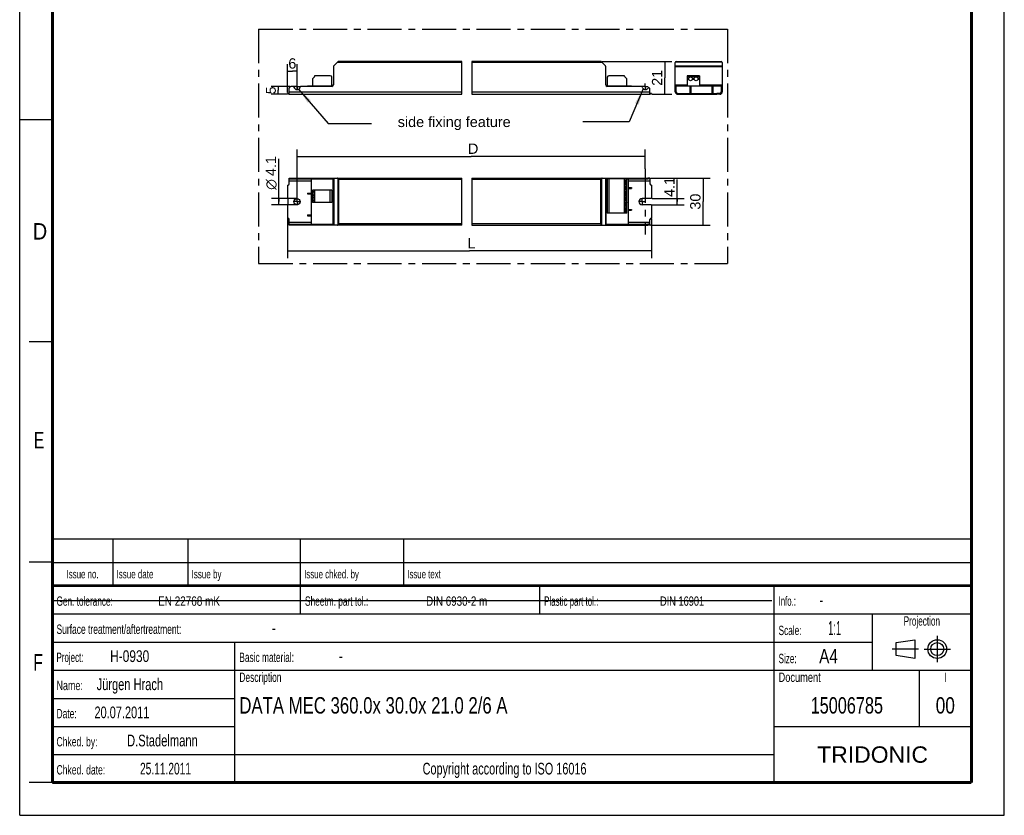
# Model space of a CAD drawing. Header units: millimetres. Extents: x 0 to 210, y 0 to 297.
# Tile 1 of 2: x 0 to 210, y 0 to 170. Entities that reach past the tile are written whole.
import ezdxf
from ezdxf.enums import TextEntityAlignment as Align

# ---------------------------------------------------------------- set-up
doc = ezdxf.new("R2010")
doc.units = ezdxf.units.MM
doc.header["$LTSCALE"] = 19.36
doc.linetypes.add('CENTER', pattern=[0.6, 0.375, -0.075, 0.075, -0.075])
doc.layers.get('0').update_dxf_attribs({"linetype": 'CONTINUOUS'})
for name, color, linetype in [('DEFAULT_1', 7, 'CENTER'), ('Z_AXIS', 7, 'CONTINUOUS'), ('Z_DIM_2D', 7, 'CONTINUOUS'), ('Z_NOTICE', 7, 'CONTINUOUS')]:
    doc.layers.add(name, color=color, linetype=linetype)
doc.styles.get("Standard").update_dxf_attribs({"font": 'txt', "width": 0.7})
doc.styles.add('TEXTSTYLE_2', font='txt', dxfattribs={"width": 0.75})
doc.styles.add('TEXTSTYLE_3', font='helveticaneueltw1g-ltcn.otf')
doc.styles.add('TEXTSTYLE_4', font='gdt', dxfattribs={"width": 0.7})
doc.styles.add('TEXTSTYLE_5', font='arial.ttf')
doc.dimstyles.new('DIMSTYLE_1', dxfattribs={"dimtxt": 2.2, "dimasz": 3.5, "dimexe": 0.18, "dimexo": 0.0625, "dimgap": 0.09, "dimtad": 1, "dimdec": 1, "dimlfac": 3, "dimdsep": 46, "dimtxsty": 'TEXTSTYLE_3', "dimblk": '_FILLED', "dimblk1": '_FILLED', "dimblk2": '_FILLED', "dimcen": 0.09, "dimclrt": 5, "dimadec": 0, "dimazin": 0, "dimtp": 0.1, "dimtm": 0.1, "dimtfac": 1, "dimtdec": 1, "dimtofl": 0, "dimtmove": 0, "dimatfit": 3, "dimldrblk": '_FILLED', "dimfxl": 1, "dimtolj": 1, "dimarcsym": 0})
doc.dimstyles.new('DIMSTYLE_2', dxfattribs={"dimtxt": 2.2, "dimasz": 3.5, "dimexe": 0.18, "dimexo": 0.0625, "dimgap": 0.09, "dimtad": 1, "dimdec": 1, "dimlfac": 3, "dimdsep": 46, "dimtxsty": 'TEXTSTYLE_3', "dimblk": '_FILLED', "dimblk1": '_FILLED', "dimblk2": '_FILLED', "dimcen": 0.09, "dimclrt": 5, "dimadec": 0, "dimazin": 0, "dimtp": 0.5, "dimtm": 0.5, "dimtfac": 1, "dimtdec": 1, "dimtofl": 0, "dimtmove": 0, "dimatfit": 3, "dimldrblk": '_FILLED', "dimfxl": 1, "dimtolj": 1, "dimarcsym": 0})
doc.dimstyles.new('DIMSTYLE_3', dxfattribs={"dimtxt": 2.2, "dimasz": 3.5, "dimexe": 0.18, "dimexo": 0.0625, "dimgap": 0.09, "dimtad": 1, "dimdec": 1, "dimlfac": 3, "dimdsep": 46, "dimtxsty": 'TEXTSTYLE_3', "dimblk": '_FILLED', "dimblk1": '_FILLED', "dimblk2": '_FILLED', "dimcen": 0.09, "dimclrt": 5, "dimadec": 0, "dimazin": 0, "dimtp": 0.2, "dimtm": 0.2, "dimtfac": 1, "dimtdec": 1, "dimtofl": 0, "dimtmove": 0, "dimatfit": 3, "dimldrblk": '_FILLED', "dimfxl": 1, "dimtolj": 1, "dimarcsym": 0})
doc.dimstyles.new('DIMSTYLE_4', dxfattribs={"dimtxt": 2.1, "dimasz": 3.5, "dimexe": 0.18, "dimexo": 0.0625, "dimgap": 0.09, "dimtad": 1, "dimdec": 1, "dimlfac": 3, "dimdsep": 46, "dimtxsty": 'TEXTSTYLE_3', "dimblk": '_FILLED', "dimblk1": '_FILLED', "dimblk2": '_FILLED', "dimcen": 0.09, "dimclrt": 5, "dimadec": 0, "dimazin": 0, "dimtp": 0.1, "dimtm": 0.1, "dimtfac": 1, "dimtdec": 1, "dimtofl": 0, "dimtmove": 0, "dimatfit": 3, "dimldrblk": '_FILLED', "dimfxl": 1, "dimtolj": 1, "dimarcsym": 0})
doc.dimstyles.get("Standard").update_dxf_attribs({"dimtxt": 3.5, "dimasz": 3.5, "dimexe": 0.18, "dimexo": 0.0625, "dimgap": 0.09, "dimtad": 1, "dimdec": 1, "dimdsep": 46, "dimtxsty": 'STANDARD', "dimblk": '_FILLED', "dimblk1": '_FILLED', "dimblk2": '_FILLED', "dimcen": 0.09, "dimclrt": 5, "dimadec": 0, "dimazin": 0, "dimtol": 1, "dimtp": 0.1, "dimtm": 0.1, "dimtfac": 1, "dimtdec": 1, "dimtofl": 0, "dimtmove": 0, "dimatfit": 3, "dimldrblk": '_FILLED', "dimfxl": 1, "dimtolj": 1, "dimarcsym": 0})

# ---------------------------------------------------------------- blocks, each defined once
blk = doc.blocks.new('SYMBOL_2_BL0', base_point=(192.31, 35.47))
at = {"color": 2, "linetype": 'CONTINUOUS'}
for p, q in [((186.91, 36.87), (190.91, 37.47)), ((186.91, 34.07), (186.91, 36.87)), ((190.91, 37.47), (190.91, 33.47)), ((190.91, 33.47), (186.91, 34.07))]:
    blk.add_line(p, q, dxfattribs=at)
for radius in [2, 1.4]:
    blk.add_circle((195.71, 35.47), radius, dxfattribs=at)
at = {"layer": 'DEFAULT_1', "color": 2, "linetype": 'CENTER'}
for p, q in [((195.71, 38.27), (195.71, 32.67)), ((191.71, 35.47), (186.11, 35.47)), ((192.91, 35.47), (198.5, 35.47))]:
    blk.add_line(p, q, dxfattribs=at)
blk = doc.blocks.new('*D0')
at = {"layer": 'Z_DIM_2D', "color": 2, "linetype": 'CONTINUOUS'}
for p, q in [((140.21, 130.94), (140.21, 135.64)), ((134.86, 131.62), (141.71, 131.62)), ((134.88, 130.26), (141.71, 130.26)), ((140.21, 131.62), (140.21, 130.94)), ((140.21, 130.26), (140.21, 130.94))]:
    blk.add_line(p, q, dxfattribs=at)
at = {"layer": 'Z_DIM_2D', "color": 5, "linetype": 'CONTINUOUS', "style": 'TEXTSTYLE_3'}
blk.add_text('4.1', height=2.2, rotation=90, dxfattribs=at).set_placement((139.66, 131.94))
blk = doc.blocks.new('_FILLED')
at = {"color": 0, "linetype": 'BYBLOCK'}
blk.add_solid([(0, 0), (-1, 0.125), (-1, -0.125)], dxfattribs=at)
blk = doc.blocks.new('_NONE')
blk = doc.blocks.new('*D1')
at = {"layer": 'Z_DIM_2D', "color": 2, "linetype": 'CONTINUOUS'}
for p, q in [((55.24, 130.94), (55.24, 140.09)), ((59.15, 131.62), (53.74, 131.62)), ((59.15, 130.26), (53.74, 130.26)), ((55.24, 131.62), (55.24, 130.94)), ((55.24, 130.26), (55.24, 130.94))]:
    blk.add_line(p, q, dxfattribs=at)
at = {"layer": 'Z_DIM_2D', "color": 5, "linetype": 'CONTINUOUS'}
for s, style, p in [('4.1', 'TEXTSTYLE_3', (54.69, 136.39)), ('n', 'TEXTSTYLE_4', (54.69, 133.46))]:
    blk.add_text(s, height=2.2, rotation=90, dxfattribs=dict(at, style=style)).set_placement(p)
blk = doc.blocks.new('*D2')
at = {"layer": 'Z_DIM_2D', "color": 2, "linetype": 'CONTINUOUS'}
for p, q in [((59.15, 141.14), (59.15, 142.09)), ((59.15, 131.72), (59.15, 141.14)), ((133.42, 141.14), (133.42, 142.09)), ((133.42, 137.92), (133.42, 141.14)), ((59.15, 140.59), (96.29, 140.59)), ((133.42, 140.59), (96.29, 140.59))]:
    blk.add_line(p, q, dxfattribs=at)
at = {"layer": 'Z_DIM_2D', "color": 5, "linetype": 'CONTINUOUS', "style": 'TEXTSTYLE_3'}
blk.add_text(' D', height=2.2, dxfattribs=at).set_placement((96.29, 141.14), align=Align.CENTER)
blk = doc.blocks.new('*D3')
at = {"layer": 'Z_DIM_2D', "color": 2, "linetype": 'CONTINUOUS'}
for p, q in [((124.2, 160.86), (139.09, 160.86)), ((137.59, 160.86), (137.59, 157.36)), ((137.59, 153.86), (137.59, 157.36)), ((134.89, 153.86), (139.09, 153.86))]:
    blk.add_line(p, q, dxfattribs=at)
at = {"layer": 'Z_DIM_2D', "color": 5, "linetype": 'CONTINUOUS', "style": 'TEXTSTYLE_3'}
blk.add_text('21', height=2.2, rotation=90, dxfattribs=at).set_placement((137.04, 157.36), align=Align.CENTER)
blk = doc.blocks.new('*D4')
at = {"layer": 'Z_DIM_2D', "color": 2, "linetype": 'CONTINUOUS'}
for p, q in [((57.15, 154.21), (57.15, 160.28)), ((59.15, 154.86), (59.15, 160.28)), ((57.15, 158.78), (58.15, 158.78)), ((59.15, 158.78), (58.15, 158.78))]:
    blk.add_line(p, q, dxfattribs=at)
at = {"layer": 'Z_DIM_2D', "color": 5, "linetype": 'CONTINUOUS', "style": 'TEXTSTYLE_3'}
blk.add_text('6', height=2.2, dxfattribs=at).set_placement((58.15, 159.33), align=Align.CENTER)
blk = doc.blocks.new('*D5')
at = {"layer": 'Z_DIM_2D', "color": 2, "linetype": 'CONTINUOUS'}
for p, q in [((57.15, 127.34), (57.15, 120.96)), ((134.76, 127.3), (134.76, 120.96)), ((57.15, 120.96), (57.15, 118.91)), ((57.15, 120.41), (95.95, 120.41)), ((134.76, 120.41), (95.95, 120.41)), ((134.76, 120.96), (134.76, 118.91))]:
    blk.add_line(p, q, dxfattribs=at)
at = {"layer": 'Z_DIM_2D', "color": 5, "linetype": 'CONTINUOUS', "style": 'TEXTSTYLE_3'}
blk.add_text(' L', height=2.2, dxfattribs=at).set_placement((95.95, 120.96), align=Align.CENTER)
blk = doc.blocks.new('*D6')
at = {"layer": 'Z_DIM_2D', "color": 2, "linetype": 'CONTINUOUS'}
for p, q in [((134.55, 135.94), (147.25, 135.94)), ((145.75, 135.94), (145.75, 130.94)), ((145.75, 125.94), (145.75, 130.94)), ((134.56, 125.94), (147.25, 125.94))]:
    blk.add_line(p, q, dxfattribs=at)
at = {"layer": 'Z_DIM_2D', "color": 5, "linetype": 'CONTINUOUS', "style": 'TEXTSTYLE_3'}
blk.add_text('30', height=2.2, rotation=90, dxfattribs=at).set_placement((145.2, 130.94), align=Align.CENTER)
blk = doc.blocks.new('*D7')
at = {"layer": 'Z_DIM_2D', "color": 2, "linetype": 'CONTINUOUS'}
for p, q in [((57.61, 155.53), (53.65, 155.53)), ((55.15, 155.53), (55.15, 154.69)), ((57.01, 153.86), (53.65, 153.86)), ((55.15, 153.86), (55.15, 154.69))]:
    blk.add_line(p, q, dxfattribs=at)
at = {"layer": 'Z_DIM_2D', "color": 5, "linetype": 'CONTINUOUS', "style": 'TEXTSTYLE_3'}
blk.add_text('5', height=2.1, rotation=90, dxfattribs=at).set_placement((54.62, 154.69), align=Align.CENTER)

msp = doc.modelspace()

# ---------------------------------------------------------------- linework, layer by layer
at = {"color": 2, "linetype": 'CONTINUOUS'}
for p, q in [((0, 0), (0, 297)), ((210, 0), (210, 297)), ((94.3, 153.862), (94.3, 160.862)), ((96.411, 160.862), (96.411, 153.862)), ((0, 148.5), (7, 148.5)), ((94.3, 125.939), (94.3, 135.939)), ((96.411, 135.939), (96.411, 125.939)), ((7, 101), (2, 101)), ((6.914, 48.96), (6.914, 58.96)), ((6.914, 58.96), (202.914, 58.96)), ((19.914, 48.96), (19.914, 58.96)), ((35.914, 48.96), (35.914, 58.96)), ((59.914, 48.96), (59.914, 58.96)), ((81.914, 48.96), (81.914, 58.96)), ((202.914, 48.96), (202.914, 58.96)), ((7, 54), (2, 54)), ((6.914, 53.96), (202.914, 53.96)), ((6.914, 6.96), (6.914, 48.96)), ((6.914, 48.96), (202.914, 48.96)), ((6.914, 48.96), (202.914, 48.96)), ((59.914, 42.96), (59.914, 48.96)), ((110.914, 42.96), (110.914, 48.96)), ((160.914, 6.96), (160.914, 48.96)), ((202.914, 6.96), (202.914, 48.96)), ((6.914, 42.96), (202.914, 42.96)), ((181.914, 30.96), (181.914, 42.96)), ((6.914, 36.96), (181.914, 36.96)), ((45.914, 6.96), (45.914, 36.96)), ((6.914, 30.96), (202.914, 30.96)), ((191.914, 18.96), (191.914, 30.96)), ((6.914, 24.96), (45.914, 24.96)), ((6.914, 18.96), (45.914, 18.96)), ((160.914, 18.96), (202.914, 18.96)), ((6.914, 12.96), (160.914, 12.96)), ((7, 7), (2, 7)), ((6.914, 6.96), (202.914, 6.96)), ((0, 0), (210, 0))]:
    msp.add_line(p, q, dxfattribs=at)
at = {"color": 7, "linetype": 'CONTINUOUS'}
for p, q in [((66.917, 159.765), (66.917, 155.862)), ((66.986, 159.93), (67.849, 160.793)), ((94.3, 160.862), (68.014, 160.862)), ((123.894, 160.862), (96.411, 160.862)), ((124.059, 160.793), (124.922, 159.93)), ((124.991, 155.862), (124.991, 159.765)), ((139.834, 154.395), (139.834, 160.628)), ((140.067, 160.862), (149.6, 160.862)), ((149.834, 160.628), (149.834, 154.395)), ((58.334, 155.528), (57.817, 155.528)), ((66.584, 155.528), (59.967, 155.528)), ((61.401, 155.562), (61.401, 155.528)), ((61.467, 155.628), (62.151, 155.628)), ((62.151, 155.678), (62.151, 155.528)), ((62.151, 155.678), (66.862, 155.678)), ((125.046, 155.678), (129.757, 155.678)), ((132.608, 155.528), (125.324, 155.528)), ((129.757, 155.678), (129.757, 155.528)), ((129.757, 155.628), (130.441, 155.628)), ((130.507, 155.528), (130.507, 155.562)), ((139.834, 155.528), (140, 155.528)), ((140, 154.395), (140, 155.678)), ((140, 155.678), (149.667, 155.678)), ((143, 155.628), (143.167, 155.628)), ((143, 154.028), (143, 155.628)), ((143.167, 155.628), (143.167, 154.028)), ((147.667, 155.628), (147.834, 155.628)), ((147.667, 154.028), (147.667, 155.628)), ((147.834, 155.628), (147.834, 154.028)), ((149.667, 154.395), (149.667, 155.678)), ((149.667, 155.528), (149.834, 155.528)), ((57.484, 153.862), (57.484, 155.195)), ((57.484, 153.862), (94.3, 153.862)), ((96.411, 153.862), (134.424, 153.862)), ((134.424, 153.862), (134.424, 154.951)), ((140.367, 154.028), (141, 154.028)), ((140.367, 153.862), (141, 153.862)), ((149.3, 154.028), (148.667, 154.028)), ((149.3, 153.862), (148.667, 153.862)), ((57.484, 134.772), (57.484, 135.939)), ((57.484, 135.939), (94.3, 135.939)), ((57.484, 135.772), (66.862, 135.772)), ((62.151, 135.772), (62.151, 126.105)), ((66.862, 126.105), (66.862, 135.772)), ((66.917, 135.939), (66.917, 125.939)), ((96.411, 135.939), (133.947, 135.939)), ((124.991, 135.939), (124.991, 125.939)), ((125.046, 135.772), (125.324, 135.772)), ((125.046, 135.772), (125.046, 126.105)), ((129.757, 135.772), (133.947, 135.772)), ((129.757, 135.772), (129.757, 126.105)), ((134.424, 135.772), (134.424, 134.772)), ((61.401, 132.772), (61.401, 132.605)), ((61.401, 132.772), (62.151, 132.772)), ((61.401, 132.605), (62.151, 132.605)), ((129.757, 133.939), (130.507, 133.939)), ((129.757, 133.772), (130.507, 133.772)), ((130.507, 133.939), (130.507, 133.772)), ((61.401, 128.105), (61.401, 127.939)), ((61.401, 128.105), (62.151, 128.105)), ((129.757, 129.272), (130.507, 129.272)), ((129.757, 129.105), (130.507, 129.105)), ((130.507, 129.272), (130.507, 129.105)), ((57.484, 125.939), (57.484, 127.105)), ((57.484, 126.105), (66.862, 126.105)), ((61.401, 127.939), (62.151, 127.939)), ((125.046, 126.105), (133.947, 126.105)), ((134.424, 126.105), (134.424, 127.105)), ((94.3, 125.939), (57.484, 125.939)), ((96.411, 125.939), (133.947, 125.939)), ((7.1, 45.829), (160.431, 45.819))]:
    msp.add_line(p, q, dxfattribs=at)
at = {"color": 9, "linetype": 'CONTINUOUS'}
for p, q in [((94.3, 160.628), (67.684, 160.628)), ((124.224, 160.628), (96.411, 160.628)), ((139.834, 159.93), (149.834, 159.93)), ((139.834, 159.765), (149.834, 159.765)), ((139.902, 160.793), (149.765, 160.793)), ((139.834, 155.862), (142.384, 155.862)), ((143, 155.562), (143.167, 155.562)), ((145.017, 155.862), (149.834, 155.862)), ((147.667, 155.562), (147.834, 155.562)), ((57.484, 154.395), (94.3, 154.395)), ((96.411, 154.395), (134.424, 154.395)), ((139.834, 155.195), (140, 155.195)), ((149.667, 155.195), (149.834, 155.195)), ((57.484, 135.405), (62.151, 135.405)), ((57.817, 135.939), (57.817, 135.772)), ((58.334, 135.772), (58.334, 135.939)), ((58.498, 135.772), (58.498, 135.939)), ((59.804, 135.939), (59.804, 135.772)), ((59.967, 135.939), (59.967, 135.772)), ((66.584, 135.939), (66.584, 135.772)), ((66.986, 135.939), (66.986, 125.939)), ((67.849, 135.87), (67.849, 126.007)), ((68.014, 135.705), (68.014, 126.172)), ((68.014, 135.705), (94.3, 135.705)), ((96.411, 135.705), (123.894, 135.705)), ((123.894, 135.705), (123.894, 126.172)), ((124.059, 135.87), (124.059, 126.007)), ((124.922, 135.939), (124.922, 125.939)), ((125.324, 135.789), (125.324, 135.939)), ((129.757, 135.405), (134.424, 135.405)), ((132.608, 135.772), (132.608, 135.939)), ((132.771, 135.772), (132.771, 135.939)), ((61.467, 132.772), (61.467, 132.605)), ((130.441, 133.939), (130.441, 133.772)), ((61.467, 128.105), (61.467, 127.939)), ((130.441, 129.272), (130.441, 129.105)), ((62.151, 126.472), (57.484, 126.472)), ((57.817, 126.105), (57.817, 125.939)), ((58.334, 125.939), (58.334, 126.105)), ((58.498, 125.939), (58.498, 126.105)), ((59.804, 126.105), (59.804, 125.939)), ((59.967, 126.105), (59.967, 125.939)), ((66.584, 126.105), (66.584, 125.939)), ((94.3, 126.172), (68.014, 126.172)), ((123.894, 126.172), (96.411, 126.172)), ((125.324, 125.939), (125.324, 126.105)), ((134.424, 126.472), (129.757, 126.472)), ((132.608, 125.939), (132.608, 126.105)), ((132.771, 125.939), (132.771, 126.105))]:
    msp.add_line(p, q, dxfattribs=at)
at = {"color": 7, "linetype": 'CONTINUOUS'}
for points, const_width in [([(7, 7), (7, 290)], 0.7), ([(203, 7), (203, 290)], 0.7), ([(7, 49), (203, 49)], 0.5), ([(7, 7), (203, 7)], 0.7)]:
    msp.add_lwpolyline(points, dxfattribs=dict(at, const_width=const_width))
for points in [[(67.849, 135.87), (67.828, 135.889), (67.804, 135.905), (67.777, 135.919), (67.748, 135.93), (67.717, 135.936), (67.684, 135.939)], [(67.9, 135.819), (67.874, 135.845), (67.849, 135.87)], [(68.014, 135.705), (67.985, 135.734), (67.956, 135.763), (67.9, 135.819)], [(124.008, 135.819), (123.952, 135.763), (123.923, 135.734), (123.894, 135.705)], [(124.059, 135.87), (124.034, 135.846), (124.008, 135.819)], [(124.224, 135.939), (124.191, 135.936), (124.16, 135.93), (124.131, 135.919), (124.104, 135.905), (124.08, 135.889), (124.059, 135.87)], [(67.684, 125.939), (67.717, 125.941), (67.748, 125.948), (67.777, 125.958), (67.804, 125.972), (67.828, 125.988), (67.849, 126.007)], [(67.9, 126.058), (67.874, 126.032), (67.849, 126.007)], [(68.014, 126.172), (67.985, 126.143), (67.956, 126.114), (67.9, 126.058)], [(123.894, 126.172), (123.923, 126.143), (123.952, 126.114), (124.008, 126.058)], [(124.008, 126.058), (124.034, 126.032), (124.059, 126.007)], [(124.059, 126.007), (124.08, 125.988), (124.104, 125.972), (124.131, 125.958), (124.16, 125.948), (124.191, 125.941), (124.224, 125.939)]]:
    msp.add_lwpolyline(points, dxfattribs=at)
for centre, radius, start, end in [((67.151, 159.765), 0.233, 135, 180), ((68.014, 160.628), 0.233, 90, 135), ((123.894, 160.628), 0.233, 45, 90), ((124.757, 159.765), 0.233, 0, 45), ((140.067, 160.628), 0.233, 90, 180), ((149.6, 160.628), 0.233, 0, 90), ((57.817, 155.195), 0.333, 90, 180), ((58.334, 155.362), 0.167, 11.53696, 90), ((59.967, 155.362), 0.167, 90, 168.46304), ((61.467, 155.562), 0.0667, 90, 180), ((66.584, 155.862), 0.333, 270, 360), ((125.324, 155.862), 0.333, 180, 270), ((130.441, 155.562), 0.0667, 0, 90), ((132.608, 155.362), 0.167, 11.53696, 90), ((59.151, 155.528), 0.667, 191.53696, 348.46304), ((133.424, 155.528), 0.667, 191.53696, 321.61591), ((140.367, 154.395), 0.533, 180, 270), ((140.367, 154.395), 0.367, 180, 270), ((149.3, 154.395), 0.533, 270, 360), ((149.3, 154.395), 0.367, 270, 360)]:
    msp.add_arc(centre, radius, start, end, dxfattribs=at)
at = {"layer": 'DEFAULT_1', "color": 5, "linetype": 'CENTER'}
for p, q in [((50.967, 167.757), (50.967, 117.744)), ((50.967, 167.757), (150.982, 167.757)), ((150.982, 167.757), (150.982, 117.744)), ((50.967, 117.744), (150.982, 117.744))]:
    msp.add_line(p, q, dxfattribs=at)
at = {"layer": 'Z_AXIS', "color": 7, "linetype": 'CONTINUOUS'}
for p, q in [((62.855, 157.582), (62.515, 157.243)), ((62.884, 157.745), (62.884, 157.653)), ((66.251, 157.812), (62.951, 157.812)), ((128.957, 157.812), (125.657, 157.812)), ((129.024, 157.653), (129.024, 157.745)), ((129.393, 157.242), (129.053, 157.582)), ((142.384, 157.812), (142.384, 155.678)), ((145.017, 157.812), (142.384, 157.812)), ((145.017, 157.812), (145.017, 155.678)), ((62.417, 157.007), (62.417, 155.678)), ((66.584, 155.678), (66.584, 157.478)), ((125.324, 157.478), (125.324, 155.678)), ((129.491, 155.678), (129.491, 157.007)), ((57.151, 153.862), (57.151, 154.028)), ((57.484, 154.028), (57.151, 154.028)), ((57.484, 153.862), (57.151, 153.862)), ((134.757, 154.028), (134.424, 154.028)), ((134.757, 153.862), (134.424, 153.862)), ((134.757, 154.028), (134.757, 153.862)), ((141, 154.028), (148.667, 154.028)), ((141, 153.862), (148.667, 153.862)), ((141.334, 153.862), (141.334, 154.028)), ((144.15, 153.862), (144.15, 154.028)), ((145.517, 153.862), (145.517, 154.028)), ((148.334, 153.862), (148.334, 154.028)), ((57.151, 134.439), (57.151, 131.622)), ((129.491, 135.789), (125.324, 135.789)), ((125.324, 135.789), (125.324, 128.489)), ((129.024, 135.789), (129.024, 128.489)), ((129.491, 128.489), (129.491, 135.789)), ((129.491, 135.772), (129.757, 135.772)), ((134.424, 135.939), (133.947, 135.939)), ((133.947, 135.772), (133.947, 135.939)), ((134.424, 135.772), (133.947, 135.772)), ((134.424, 135.939), (134.424, 135.772)), ((134.757, 134.439), (134.757, 131.622)), ((62.417, 130.755), (62.417, 133.389)), ((66.584, 133.389), (62.417, 133.389)), ((62.884, 130.755), (62.884, 133.389)), ((66.584, 133.389), (66.584, 130.755)), ((57.151, 131.622), (57.184, 131.622)), ((57.151, 130.255), (57.151, 127.439)), ((57.151, 130.255), (57.184, 130.255)), ((57.251, 130.322), (57.251, 131.555)), ((66.584, 130.755), (62.417, 130.755)), ((134.757, 131.622), (132.757, 131.622)), ((134.757, 130.255), (132.757, 130.255)), ((134.757, 130.255), (134.757, 127.439)), ((129.491, 128.489), (125.324, 128.489)), ((134.424, 126.105), (133.947, 126.105)), ((133.947, 125.939), (133.947, 126.105)), ((134.424, 126.105), (134.424, 125.939)), ((134.424, 125.939), (133.947, 125.939))]:
    msp.add_line(p, q, dxfattribs=at)
at = {"layer": 'Z_AXIS', "color": 9, "linetype": 'CONTINUOUS'}
for p, q in [((145.017, 157.745), (142.384, 157.745)), ((145.017, 157.653), (142.384, 157.653)), ((145.017, 157.582), (142.384, 157.582)), ((142.696, 157.243), (142.384, 157.243)), ((142.708, 157.007), (142.384, 157.007)), ((143.875, 157.007), (143.459, 157.007)), ((143.863, 157.243), (143.472, 157.243)), ((145.017, 157.007), (144.626, 157.007)), ((145.017, 157.243), (144.638, 157.243)), ((141, 154.028), (141, 153.862)), ((144.217, 154.028), (144.217, 153.862)), ((145.45, 154.028), (145.45, 153.862)), ((148.667, 154.028), (148.667, 153.862)), ((125.657, 135.789), (125.657, 128.489)), ((128.957, 135.789), (128.957, 128.489)), ((129.053, 135.789), (129.053, 128.489)), ((129.393, 135.789), (129.393, 135.393)), ((129.393, 134.651), (129.393, 134.226)), ((62.515, 133.076), (62.515, 133.389)), ((62.515, 131.91), (62.515, 132.301)), ((62.855, 130.755), (62.855, 133.389)), ((62.951, 130.755), (62.951, 133.389)), ((66.251, 130.755), (66.251, 133.389)), ((129.393, 133.485), (129.393, 133.059)), ((129.393, 132.318), (129.393, 131.893)), ((62.515, 130.755), (62.515, 131.134)), ((129.393, 131.151), (129.393, 130.726)), ((129.393, 129.985), (129.393, 129.559)), ((129.393, 128.818), (129.393, 128.489))]:
    msp.add_line(p, q, dxfattribs=at)
at = {"layer": 'Z_AXIS', "color": 7, "linetype": 'CENTER'}
for p, q in [((59.151, 155.528), (58.513, 155.528)), ((59.151, 155.528), (59.151, 156.166)), ((59.151, 155.528), (59.151, 154.89)), ((59.151, 155.528), (59.789, 155.528)), ((133.424, 155.528), (132.785, 155.528)), ((133.424, 155.528), (133.424, 156.167)), ((133.424, 155.528), (134.063, 155.528)), ((133.424, 155.528), (133.424, 154.889)), ((133.424, 137.939), (133.424, 123.939)), ((59.151, 130.939), (58.366, 130.939)), ((59.151, 130.939), (59.151, 131.724)), ((59.151, 130.939), (59.151, 130.153)), ((59.151, 130.939), (59.936, 130.939)), ((132.757, 130.939), (131.994, 130.939)), ((132.757, 130.939), (132.757, 131.702)), ((132.757, 130.939), (133.521, 130.939)), ((132.757, 130.939), (132.757, 130.175))]:
    msp.add_line(p, q, dxfattribs=at)
at = {"layer": 'Z_AXIS', "color": 7, "linetype": 'CONTINUOUS'}
for points in [[(129.393, 135.393), (129.352, 135.379), (129.314, 135.362), (129.279, 135.341), (129.247, 135.318), (129.219, 135.293), (129.194, 135.265), (129.173, 135.236), (129.155, 135.207), (129.14, 135.176), (129.128, 135.145), (129.119, 135.114), (129.112, 135.084), (129.109, 135.053), (129.107, 135.022)], [(129.107, 135.022), (129.109, 134.991), (129.112, 134.961), (129.119, 134.93), (129.127, 134.899), (129.139, 134.869), (129.154, 134.838), (129.172, 134.808), (129.194, 134.779), (129.219, 134.752), (129.247, 134.726), (129.278, 134.703), (129.313, 134.682), (129.352, 134.665), (129.393, 134.651)], [(129.461, 135.405), (129.456, 135.405), (129.444, 135.404), (129.429, 135.401), (129.412, 135.398), (129.393, 135.393)], [(129.393, 134.651), (129.407, 134.648), (129.421, 134.644), (129.433, 134.642), (129.445, 134.64), (129.455, 134.639), (129.461, 134.639)], [(129.491, 135.38), (129.49, 135.388), (129.487, 135.395), (129.482, 135.4), (129.475, 135.403), (129.467, 135.405), (129.461, 135.405)], [(129.461, 134.639), (129.464, 134.639), (129.472, 134.64), (129.478, 134.642), (129.484, 134.645), (129.488, 134.65), (129.49, 134.656), (129.491, 134.664)], [(62.417, 133.064), (62.418, 133.072), (62.421, 133.078), (62.425, 133.083), (62.431, 133.086), (62.438, 133.088), (62.447, 133.089)], [(62.447, 132.289), (62.438, 132.289), (62.431, 132.291), (62.425, 132.295), (62.421, 132.299), (62.418, 132.305), (62.417, 132.313)], [(62.447, 133.089), (62.46, 133.088), (62.476, 133.085)], [(62.476, 133.085), (62.494, 133.082), (62.515, 133.076)], [(62.515, 132.301), (62.501, 132.297), (62.488, 132.294), (62.476, 132.292)], [(62.515, 132.301), (62.559, 132.315), (62.599, 132.332), (62.636, 132.354), (62.669, 132.378), (62.699, 132.405), (62.725, 132.433), (62.748, 132.464), (62.767, 132.495), (62.783, 132.527), (62.796, 132.559), (62.805, 132.591), (62.812, 132.624), (62.816, 132.656), (62.817, 132.688), (62.816, 132.72), (62.812, 132.752), (62.806, 132.785), (62.796, 132.817), (62.784, 132.849), (62.768, 132.881), (62.749, 132.913), (62.726, 132.943), (62.7, 132.972), (62.67, 132.999), (62.637, 133.023), (62.6, 133.045), (62.559, 133.062), (62.515, 133.076)], [(129.393, 134.226), (129.352, 134.212), (129.314, 134.195), (129.279, 134.175), (129.247, 134.152), (129.219, 134.126), (129.194, 134.099), (129.173, 134.07), (129.155, 134.04), (129.14, 134.009), (129.128, 133.979), (129.119, 133.948), (129.112, 133.917), (129.109, 133.886), (129.107, 133.855)], [(129.107, 133.855), (129.109, 133.825), (129.112, 133.794), (129.119, 133.763), (129.127, 133.733), (129.139, 133.702), (129.154, 133.672), (129.172, 133.642), (129.194, 133.613), (129.219, 133.585), (129.247, 133.559), (129.278, 133.536), (129.313, 133.516), (129.352, 133.498), (129.393, 133.485)], [(129.393, 133.059), (129.352, 133.046), (129.314, 133.029), (129.279, 133.008), (129.247, 132.985), (129.219, 132.959), (129.194, 132.932), (129.173, 132.903), (129.155, 132.873), (129.14, 132.843), (129.128, 132.812), (129.119, 132.781), (129.112, 132.75), (129.109, 132.719), (129.107, 132.689)], [(129.107, 132.689), (129.109, 132.658), (129.112, 132.627), (129.119, 132.597), (129.127, 132.566), (129.139, 132.535), (129.154, 132.505), (129.172, 132.475), (129.194, 132.446), (129.219, 132.418), (129.247, 132.393), (129.278, 132.369), (129.313, 132.349), (129.352, 132.332), (129.393, 132.318)], [(129.461, 134.239), (129.456, 134.239), (129.444, 134.237), (129.429, 134.235), (129.412, 134.231), (129.393, 134.226)], [(129.393, 133.485), (129.407, 133.481), (129.421, 133.478), (129.433, 133.475), (129.445, 133.473), (129.455, 133.472), (129.461, 133.472)], [(129.461, 133.072), (129.456, 133.072), (129.444, 133.071), (129.429, 133.068), (129.412, 133.064), (129.393, 133.059)], [(129.393, 132.318), (129.407, 132.314), (129.421, 132.311), (129.433, 132.308), (129.445, 132.307), (129.455, 132.306), (129.461, 132.305)], [(129.491, 134.213), (129.49, 134.222), (129.487, 134.229), (129.482, 134.234), (129.475, 134.237), (129.467, 134.238), (129.461, 134.239)], [(129.461, 133.472), (129.464, 133.472), (129.472, 133.473), (129.478, 133.475), (129.484, 133.478), (129.488, 133.483), (129.49, 133.49), (129.491, 133.498)], [(129.491, 133.046), (129.49, 133.055), (129.487, 133.062), (129.482, 133.067), (129.475, 133.07), (129.467, 133.072), (129.461, 133.072)], [(129.461, 132.305), (129.464, 132.305), (129.472, 132.306), (129.478, 132.308), (129.484, 132.312), (129.488, 132.317), (129.49, 132.323), (129.491, 132.331)], [(62.417, 131.897), (62.418, 131.905), (62.421, 131.911), (62.425, 131.916), (62.431, 131.919), (62.438, 131.921), (62.447, 131.922)], [(62.447, 131.122), (62.438, 131.123), (62.431, 131.125), (62.425, 131.128), (62.421, 131.133), (62.418, 131.139), (62.417, 131.146)], [(62.476, 132.292), (62.465, 132.29), (62.456, 132.289), (62.447, 132.289)], [(62.447, 131.922), (62.46, 131.921), (62.476, 131.919)], [(62.476, 131.125), (62.465, 131.123), (62.456, 131.122), (62.447, 131.122)], [(62.476, 131.919), (62.494, 131.915), (62.515, 131.91)], [(62.515, 131.134), (62.501, 131.131), (62.488, 131.128), (62.476, 131.125)], [(62.515, 131.134), (62.559, 131.148), (62.599, 131.166), (62.636, 131.187), (62.669, 131.211), (62.699, 131.238), (62.725, 131.267), (62.748, 131.297), (62.767, 131.328), (62.783, 131.36), (62.796, 131.392), (62.805, 131.425), (62.812, 131.457), (62.816, 131.489), (62.817, 131.521), (62.816, 131.554), (62.812, 131.586), (62.806, 131.618), (62.796, 131.65), (62.784, 131.683), (62.768, 131.715), (62.749, 131.746), (62.726, 131.776), (62.7, 131.805), (62.67, 131.832), (62.637, 131.856), (62.6, 131.878), (62.559, 131.896), (62.515, 131.91)], [(129.393, 131.893), (129.352, 131.879), (129.314, 131.862), (129.279, 131.841), (129.247, 131.818), (129.219, 131.793), (129.194, 131.765), (129.173, 131.736), (129.155, 131.707), (129.14, 131.676), (129.128, 131.645), (129.119, 131.614), (129.112, 131.584), (129.109, 131.553), (129.107, 131.522)], [(129.107, 131.522), (129.109, 131.491), (129.112, 131.461), (129.119, 131.43), (129.127, 131.399), (129.139, 131.369), (129.154, 131.338), (129.172, 131.308), (129.194, 131.279), (129.219, 131.252), (129.247, 131.226), (129.278, 131.203), (129.313, 131.182), (129.352, 131.165), (129.393, 131.151)], [(129.393, 130.726), (129.352, 130.712), (129.314, 130.695), (129.279, 130.675), (129.247, 130.652), (129.219, 130.626), (129.194, 130.599), (129.173, 130.57), (129.155, 130.54), (129.14, 130.509), (129.128, 130.479), (129.119, 130.448), (129.112, 130.417), (129.109, 130.386), (129.107, 130.355)], [(129.107, 130.355), (129.109, 130.325), (129.112, 130.294), (129.119, 130.263), (129.127, 130.233), (129.139, 130.202), (129.154, 130.172), (129.172, 130.142), (129.194, 130.113), (129.219, 130.085), (129.247, 130.059), (129.278, 130.036), (129.313, 130.016), (129.352, 129.998), (129.393, 129.985)], [(129.461, 131.905), (129.456, 131.905), (129.444, 131.904), (129.429, 131.901), (129.412, 131.898), (129.393, 131.893)], [(129.393, 131.151), (129.407, 131.148), (129.421, 131.144), (129.433, 131.142), (129.445, 131.14), (129.455, 131.139), (129.461, 131.139)], [(129.393, 130.726), (129.412, 130.731), (129.429, 130.735), (129.444, 130.737), (129.456, 130.739), (129.461, 130.739)], [(129.491, 131.88), (129.49, 131.888), (129.487, 131.895), (129.482, 131.9), (129.475, 131.903), (129.467, 131.905), (129.461, 131.905)], [(129.461, 131.139), (129.464, 131.139), (129.472, 131.14), (129.478, 131.142), (129.484, 131.145), (129.488, 131.15), (129.49, 131.156), (129.491, 131.164)], [(129.461, 130.739), (129.467, 130.738), (129.475, 130.737), (129.482, 130.734), (129.487, 130.729), (129.49, 130.722), (129.491, 130.713)], [(129.393, 129.559), (129.352, 129.546), (129.314, 129.529), (129.279, 129.508), (129.247, 129.485), (129.219, 129.459), (129.194, 129.432), (129.173, 129.403), (129.155, 129.373), (129.14, 129.343), (129.128, 129.312), (129.119, 129.281), (129.112, 129.25), (129.109, 129.219), (129.107, 129.189)], [(129.107, 129.189), (129.109, 129.158), (129.112, 129.127), (129.119, 129.097), (129.127, 129.066), (129.139, 129.035), (129.154, 129.005), (129.172, 128.975), (129.194, 128.946), (129.219, 128.918), (129.247, 128.893), (129.278, 128.869), (129.313, 128.849), (129.352, 128.832), (129.393, 128.818)], [(129.461, 129.972), (129.455, 129.972), (129.445, 129.973), (129.433, 129.975), (129.421, 129.978), (129.407, 129.981), (129.393, 129.985)], [(129.393, 129.559), (129.412, 129.564), (129.429, 129.568), (129.444, 129.571), (129.456, 129.572), (129.461, 129.572)], [(129.461, 128.805), (129.455, 128.806), (129.445, 128.807), (129.433, 128.808), (129.421, 128.811), (129.407, 128.814), (129.393, 128.818)], [(129.491, 129.998), (129.49, 129.99), (129.488, 129.983), (129.484, 129.978), (129.478, 129.975), (129.472, 129.973), (129.464, 129.972), (129.461, 129.972)], [(129.461, 129.572), (129.467, 129.572), (129.475, 129.57), (129.482, 129.567), (129.487, 129.562), (129.49, 129.555), (129.491, 129.546)], [(129.491, 128.831), (129.49, 128.823), (129.488, 128.817), (129.484, 128.812), (129.478, 128.808), (129.472, 128.806), (129.464, 128.805), (129.461, 128.805)]]:
    msp.add_lwpolyline(points, dxfattribs=at)
for centre, radius in [((143.084, 157.145), 0.4), ((144.25, 157.145), 0.4), ((59.151, 130.939), 0.683)]:
    msp.add_circle(centre, radius, dxfattribs=at)
for centre, radius, start, end in [((62.784, 157.653), 0.1, 315, 360), ((62.951, 157.745), 0.0667, 90, 180), ((66.251, 157.478), 0.333, 0, 90), ((125.657, 157.478), 0.333, 90, 180), ((128.957, 157.745), 0.0667, 0, 90), ((129.124, 157.653), 0.1, 180, 225), ((62.751, 157.007), 0.333, 135, 180), ((129.157, 157.007), 0.333, 0, 45), ((134.157, 154.951), 0.267, 0, 142.21684), ((57.151, 134.772), 0.333, 270, 360), ((134.757, 134.772), 0.333, 180, 270), ((57.184, 131.555), 0.0667, 0, 90), ((57.184, 130.322), 0.0667, 270, 360), ((132.757, 130.939), 0.683, 90, 270), ((57.151, 127.105), 0.333, 0, 90), ((134.757, 127.105), 0.333, 90, 180)]:
    msp.add_arc(centre, radius, start, end, dxfattribs=at)

# ---------------------------------------------------------------- block references
at = {"color": 2, "linetype": 'CONTINUOUS'}
msp.add_blockref('SYMBOL_2_BL0', (192.305, 35.47), dxfattribs=at)

# ---------------------------------------------------------------- texts
at = {"color": 5, "linetype": 'CONTINUOUS', "style": 'TEXTSTYLE_2'}
for s, width, p in [('D', 0.904762, (2.807, 122.857)), ('E', 0.714286, (3.002, 78.302)), ('F', 0.714286, (2.922, 30.897))]:
    msp.add_text(s, height=3.5, dxfattribs=dict(at, width=width)).set_placement(p)
at = {"layer": 'Z_NOTICE', "color": 5, "linetype": 'CONTINUOUS', "style": 'TEXTSTYLE_3'}
msp.add_text('side fixing feature                  ', height=2.2, dxfattribs=at).set_placement((120.08, 146.857), align=Align.RIGHT)
at = {"layer": 'Z_NOTICE', "color": 5, "linetype": 'CONTINUOUS', "style": 'TEXTSTYLE_2'}
for s, height, width, p in [('Issue date ', 1.8, 0.707792, (20.664, 50.56)), ('Issue by ', 1.8, 0.71164, (36.664, 50.56)), ('Issue chked. by', 1.8, 0.698413, (60.664, 50.56)), ('Issue text ', 1.8, 0.694805, (82.664, 50.56)), ('Gen. tolerance:', 2, 0.657143, (7.851, 44.71)), ('EN 22768 mK', 2, 0.792208, (29.53, 44.71)), ('Sheetm. part tol.:', 2, 0.662698, (60.851, 44.71)), ('DIN 6930-2 m', 2, 0.78373, (86.672, 44.71)), ('Plastic part tol.:', 2, 0.632275, (111.851, 44.71)), ('DIN 16901', 2, 0.73545, (136.577, 44.71)), ('Info.: ', 2, 0.622449, (161.851, 44.71)), ('-', 2.5, 0.714286, (170.565, 44.71)), ('Surface treatment/aftertreatment: ', 2, 0.67577, (7.851, 38.71)), ('Scale:  ', 2, 0.660714, (161.851, 38.46)), ('1:1', 3, 0.5, (172.422, 38.46)), ('-', 2.5, 0.714286, (53.803, 38.71)), ('Project: ', 2, 0.634921, (7.851, 32.71)), ('H-0930', 2.5, 0.761905, (19.28, 32.71)), ('Basic material: ', 2, 0.66369, (46.851, 32.71)), ('-', 2.5, 0.714286, (68.089, 32.71)), ('Size: ', 2, 0.646825, (161.851, 32.46)), (' A4', 3, 0.809524, (169.613, 32.46)), ('Jürgen Hrach', 2.5, 0.705357, (16.422, 26.71)), ('Description', 2, 0.670996, (46.851, 28.46)), ('Document', 2, 0.738095, (161.851, 28.46)), ('Name: ', 2, 0.714286, (7.851, 26.71)), ('20.07.2011', 2.5, 0.7, (15.946, 20.71)), ('Date: ', 2, 0.674603, (7.851, 20.71)), ('Chked. by: ', 2, 0.683983, (7.851, 14.71)), ('D.Stadelmann', 2.5, 0.712302, (22.899, 14.71)), ('Chked. date: ', 2, 0.684982, (7.851, 8.71)), ('25.11.2011', 2.5, 0.65, (25.661, 8.71))]:
    msp.add_text(s, height=height, dxfattribs=dict(at, width=width)).set_placement(p)
for s, height, width, p in [('Issue no.', 1.8, 0.698413, (13.414, 50.56)), ('Projection', 2, 0.652381, (192.414, 40.46)), ('I', 2, 0.642857, (197.414, 28.46)), ('Copyright according to ISO 16016', 2.5, 0.694196, (103.414, 8.71))]:
    msp.add_text(s, height=height, dxfattribs=dict(at, width=width)).set_placement(p, align=Align.CENTER)
at = {"layer": 'Z_NOTICE', "color": 7, "linetype": 'CONTINUOUS', "style": 'TEXTSTYLE_2', "width": 0.763393}
msp.add_text('DATA MEC 360.0x 30.0x 21.0 2/6 A', height=3.5, dxfattribs=at).set_placement((46.851, 21.71))
at = {"layer": 'Z_NOTICE', "color": 7, "linetype": 'CONTINUOUS', "style": 'TEXTSTYLE_2'}
for s, width, p in [('15006785', 0.741071, (176.414, 21.71)), ('00', 0.785714, (197.414, 21.71))]:
    msp.add_text(s, height=3.5, dxfattribs=dict(at, width=width)).set_placement(p, align=Align.CENTER)
at = {"layer": 'Z_NOTICE', "color": 5, "linetype": 'CONTINUOUS', "style": 'TEXTSTYLE_5'}
msp.add_text('TRIDONIC', height=3.5, dxfattribs=at).set_placement((181.914, 11.21), align=Align.CENTER)

# ---------------------------------------------------------------- dimensions: what is measured, and where the dimension line sits
at = {"layer": 'Z_DIM_2D', "color": 2, "linetype": 'CONTINUOUS'}
for base, p1, p2, angle, dimstyle, picture, middle in [((57.151, 158.779), (59.151, 154.862), (57.151, 154.208), 180, 'DIMSTYLE_1', '*D4', (57.412, 160.429)), ((137.586, 153.862), (124.205, 160.862), (134.889, 153.862), 270, 'DIMSTYLE_3', '*D3', (136.599, 156.041)), ((55.146, 153.862), (57.611, 155.528), (57.01, 153.862), 270, 'DIMSTYLE_4', '*D7', (53.887, 154.064)), ((145.747, 135.939), (134.564, 125.939), (134.549, 135.939), 90, 'DIMSTYLE_3', '*D6', (144.759, 129.618)), ((140.214, 131.622), (134.876, 130.255), (134.861, 131.622), 90, 'DIMSTYLE_1', '*D0', (138.564, 133.789))]:
    dim = msp.add_linear_dim(base=base, p1=p1, p2=p2, angle=angle, dimstyle=dimstyle, override={"dimblk1": 'NONE', "dimblk2": 'NONE', "dimsah": 1}, dxfattribs=at)
    dim.commit()
    dim.dimension.update_dxf_attribs({"geometry": picture, "text_midpoint": middle, "dimtype": 160})
dim = msp.add_linear_dim(base=(133.424, 140.588), p1=(59.151, 131.724), p2=(133.424, 137.924), text=' D', dimstyle='DIMSTYLE_2', override={"dimblk1": 'NONE', "dimblk2": 'NONE', "dimsah": 1}, dxfattribs=at)
dim.commit()
dim.dimension.update_dxf_attribs({"geometry": '*D2', "text_midpoint": (95.093, 142.238), "dimtype": 160})
for base, p1, p2, angle, text, dimstyle, picture, middle in [((55.236, 130.255), (59.151, 131.622), (59.151, 130.255), 270, '%%c<>', 'DIMSTYLE_1', '*D1', (53.586, 136.774)), ((57.151, 120.414), (134.757, 127.304), (57.151, 127.34), 180, ' L', 'DIMSTYLE_2', '*D5', (94.928, 122.064))]:
    dim = msp.add_linear_dim(base=base, p1=p1, p2=p2, angle=angle, text=text, dimstyle=dimstyle, override={"dimblk1": 'NONE', "dimblk2": 'NONE', "dimsah": 1}, dxfattribs=at)
    dim.commit()
    dim.dimension.update_dxf_attribs({"geometry": picture, "text_midpoint": middle, "dimtype": 160})

# ---------------------------------------------------------------- leaders
at = {"layer": 'Z_NOTICE', "color": 2, "linetype": 'CONTINUOUS'}
for points in [[(59.495, 154.957), (65.764, 147.606), (74.999, 147.606)], [(132.991, 155.021), (130.015, 147.957), (120.08, 147.957)]]:
    msp.add_leader(points, dimstyle='STANDARD', override={"dimtad": 0}, dxfattribs=at)

doc.saveas('drawing.dxf')
